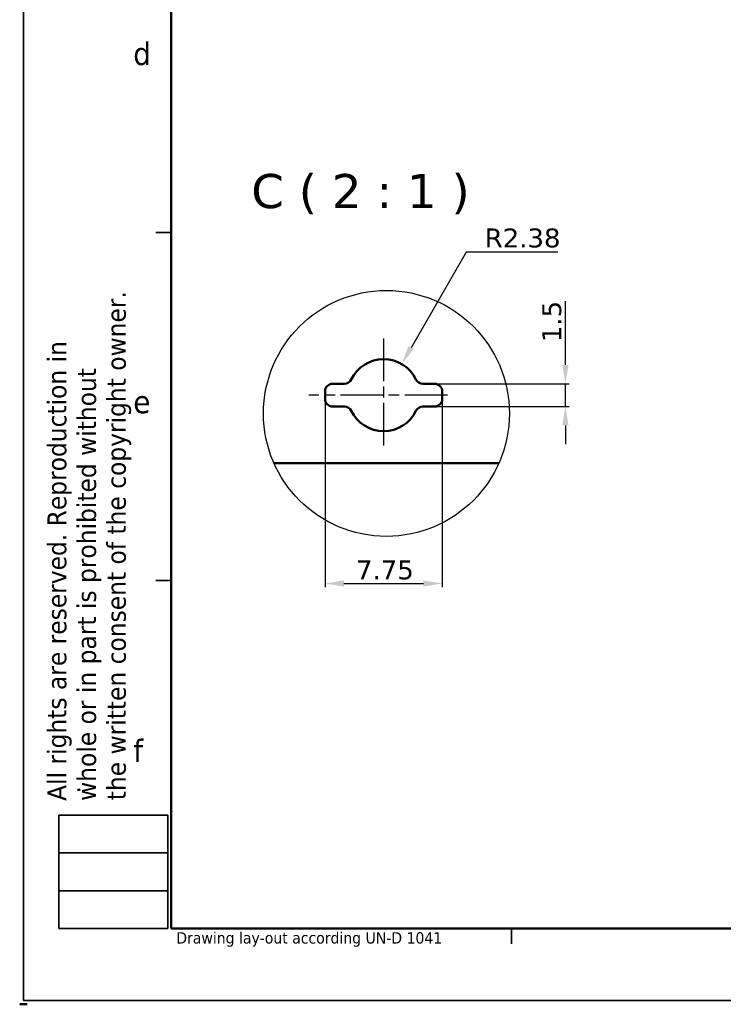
# Model space of a CAD drawing. Header units: millimetres. Extents: x 0 to 420, y 0 to 296.
# Tile 1 of 14: x 0 to 93, y 0 to 130. Entities that reach past the tile are written whole.
import ezdxf

# ---------------------------------------------------------------- set-up
doc = ezdxf.new("R2010")
doc.units = ezdxf.units.MM
doc.linetypes.add('CHAIN', pattern=[0.3543, 0.2362, -0.0295, 0.0591, -0.0295])
doc.linetypes.add('LONG_DASH_DOTTED', pattern=[0.3001, 0.2362, -0.0295, 0.0049, -0.0295])
doc.layers.get('0').update_dxf_attribs({"lineweight": 25})
for name, color, linetype, lineweight in [('Center Mark(ISO)', 7, 'LONG_DASH_DOTTED', 25), ('Detail Circle Lines(ISO)', 7, 'Continuous', 25), ('Dimensions(ISO)', 7, 'Continuous', 25), ('Sketch Geometry(ISO)', 7, 'Continuous', 50), ('Symbols(ISO)', 7, 'Continuous', 25), ('TO_BE_PRINTED', 7, 'Continuous', 25), ('Visible Edges(ISO)', 7, 'Continuous', 50)]:
    doc.layers.add(name, color=color, linetype=linetype, lineweight=lineweight)
doc.styles.add('LG.Philips.Title', font='verdana.ttf', dxfattribs={"width": 0.9})
doc.styles.add('Philips-dimensions', font='verdana.ttf')
doc.styles.add('Philips-tekstBigText', font='verdana.ttf')
doc.dimstyles.new('Philips-Oss', dxfattribs={"dimtxt": 2.5, "dimasz": 2.5, "dimexe": 0.5, "dimexo": 0, "dimgap": 0.5, "dimtad": 1, "dimtoh": 1, "dimrnd": 1e-08, "dimdsep": 46, "dimtxsty": 'Philips-dimensions', "dimcen": 0.09, "dimdle": 10, "dimclrd": 7, "dimclre": 7, "dimclrt": 7, "dimazin": 2, "dimtfac": 1, "dimtmove": 0, "dimatfit": 3, "dimfxl": 1, "dimtolj": 1, "dimlwd": 25, "dimlwe": 25, "dimarcsym": 0})

# ---------------------------------------------------------------- blocks, each defined once
blk = doc.blocks.new('2dTransSymbol1')
at = {"layer": 'Detail Circle Lines(ISO)'}
blk.add_circle((48.47, 78.08), 16.25, dxfattribs=at)
blk = doc.blocks.new('Borders A3')
at = {"layer": 'Sketch Geometry(ISO)', "color": 7, "linetype": 'Continuous', "lineweight": 35}
for p, q in [((0.5, 296.5), (0.5, 0.5)), ((18, 102), (20, 102)), ((18, 56), (20, 56)), ((5.16, 10), (5.16, 25)), ((5.16, 25), (19.59, 25)), ((19.59, 25), (19.59, 10)), ((19.59, 20), (5.16, 20)), ((5.16, 15), (19.59, 15)), ((19.59, 10), (5.16, 10)), ((65, 10), (65, 8)), ((0.5, 0.5), (419.5, 0.5))]:
    blk.add_line(p, q, dxfattribs=at)
at = {"layer": 'Sketch Geometry(ISO)', "color": 1, "linetype": 'Continuous', "lineweight": 50, "true_color": 0xff0000}
for p, q in [((20, 287), (20, 10)), ((20, 10), (410, 10))]:
    blk.add_line(p, q, dxfattribs=at)
at = {"layer": 'Sketch Geometry(ISO)'}
blk.add_line((0, 0), (1, 0), dxfattribs=at)
blk.add_line((0, 0), (1, 0), dxfattribs=at)
blk.add_line((0, 0), (1, 0), dxfattribs=at)
blk.add_line((0, 0), (1, 0), dxfattribs=at)
blk.add_line((0, 0), (1, 0), dxfattribs=at)
blk.add_line((0, 0), (1, 0), dxfattribs=at)
blk.add_line((0, 0), (1, 0), dxfattribs=at)
for centre, radius, start, end in [((7.99, 27.14), 1.23, 89.6242, 107.095), ((6.62, 26.95), 0.105, 2.3916, 5.9125)]:
    blk.add_arc(centre, radius, start, end, dxfattribs=at)
at = {"layer": 'TO_BE_PRINTED', "color": 7, "linetype": 'Continuous', "lineweight": 25}
blk.add_line((0, 0), (1, 0), dxfattribs=at)
blk.add_line((0, 0), (1, 0), dxfattribs=at)
at = {"layer": 'Symbols(ISO)', "color": 3, "true_color": 0x00ff00, "attachment_point": 7, "style": 'LG.Philips.Title'}
for s, insert, char_height in [('\\fVerdana|b0|i0;\\H3.0000;d', (15, 124.06), 3), ('\\fVerdana|b0|i0;\\H3.0000;e', (15, 78.05), 3), ('\\fVerdana|b0|i0;\\H3.0000;f', (15, 32), 3), ('\\fVerdana|b0|i0;\\H1.5000;Drawing lay-out according UN-D 1041', (20.69, 7.6), 1.5)]:
    blk.add_mtext(s, dxfattribs=dict(at, insert=insert, char_height=char_height))
at = {"layer": 'Symbols(ISO)', "color": 3, "true_color": 0x00ff00, "char_height": 2.5, "attachment_point": 7, "rotation": 90, "style": 'LG.Philips.Title'}
for s, insert in [('\\fVerdana|b0|i0;\\H2.5000;the written consent of the copyright owner.', (14.73, 26.97)), ('\\fVerdana|b0|i0;\\H2.5000;whole or in part is prohibited without', (10.8, 26.88)), ('\\fVerdana|b0|i0;\\H2.5000;All rights are reserved. Reproduction in', (6.87, 26.88))]:
    blk.add_mtext(s, dxfattribs=dict(at, insert=insert))
blk = doc.blocks.new('*D28')
at = {"layer": 'Defpoints', "color": 0, "linetype": 'Continuous', "transparency": 16777216}
for p in [(54.85, 82), (72.13, 82), (54.85, 79)]:
    blk.add_point(p, dxfattribs=at)
at = {"layer": 'Dimensions(ISO)', "color": 7, "linetype": 'Continuous', "lineweight": 25, "transparency": 16777216}
for p, q in [((72.13, 84.5), (72.13, 92.91)), ((54.85, 82), (72.63, 82)), ((72.13, 79), (72.13, 82)), ((54.85, 79), (72.63, 79)), ((72.13, 76.5), (72.13, 74))]:
    blk.add_line(p, q, dxfattribs=at)
at = {"layer": 'Dimensions(ISO)', "color": 7, "linetype": 'Continuous', "transparency": 16777216}
for points in [[(71.71, 84.5), (72.54, 84.5), (72.13, 82)], [(71.71, 76.5), (72.54, 76.5), (72.13, 79)]]:
    blk.add_solid(points, dxfattribs=at)
at = {"layer": 'Dimensions(ISO)', "color": 7, "linetype": 'Continuous', "lineweight": 25, "transparency": 16777216, "insert": (69.07, 87.5), "char_height": 2.5, "attachment_point": 1, "rotation": 90, "style": 'Philips-dimensions'}
blk.add_mtext('\\A1;1.5', dxfattribs=at)
blk = doc.blocks.new('*D29')
at = {"layer": 'Defpoints', "color": 0, "linetype": 'Continuous', "transparency": 16777216}
for p in [(50.48, 84.61), (48.1, 80.5)]:
    blk.add_point(p, dxfattribs=at)
at = {"layer": 'Dimensions(ISO)', "color": 7, "linetype": 'Continuous', "lineweight": 25, "transparency": 16777216}
for p, q in [((59.02, 99.41), (51.73, 86.77)), ((71.12, 99.41), (59.02, 99.41))]:
    blk.add_line(p, q, dxfattribs=at)
at = {"layer": 'Dimensions(ISO)', "color": 7, "linetype": 'Continuous', "transparency": 16777216}
blk.add_solid([(51.37, 86.98), (52.09, 86.57), (50.48, 84.61)], dxfattribs=at)
at = {"layer": 'Dimensions(ISO)', "color": 7, "linetype": 'Continuous', "lineweight": 25, "transparency": 16777216, "insert": (61.46, 102.52), "char_height": 2.5, "attachment_point": 1, "style": 'Philips-dimensions'}
blk.add_mtext('\\A1;R2.38', dxfattribs=at)
blk = doc.blocks.new('*D33')
at = {"layer": 'Defpoints', "color": 0, "linetype": 'Continuous', "transparency": 16777216}
for p in [(40.35, 80), (55.85, 80), (55.85, 55.61)]:
    blk.add_point(p, dxfattribs=at)
at = {"layer": 'Dimensions(ISO)', "color": 7, "linetype": 'Continuous', "lineweight": 25, "transparency": 16777216}
for p, q in [((40.35, 80), (40.35, 55.11)), ((55.85, 80), (55.85, 55.11)), ((42.85, 55.61), (53.35, 55.61))]:
    blk.add_line(p, q, dxfattribs=at)
at = {"layer": 'Dimensions(ISO)', "color": 7, "linetype": 'Continuous', "transparency": 16777216}
for points in [[(42.85, 56.02), (42.85, 55.19), (40.35, 55.61)], [(53.35, 56.02), (53.35, 55.19), (55.85, 55.61)]]:
    blk.add_solid(points, dxfattribs=at)
at = {"layer": 'Dimensions(ISO)', "color": 7, "linetype": 'Continuous', "lineweight": 25, "transparency": 16777216, "insert": (44.45, 58.66), "char_height": 2.5, "attachment_point": 1, "style": 'Philips-dimensions'}
blk.add_mtext('\\A1;7.75', dxfattribs=at)

msp = doc.modelspace()

# ---------------------------------------------------------------- linework, layer by layer
at = {"layer": 'Center Mark(ISO)', "linetype": 'CHAIN', "ltscale": 23.990969}
for p, q in [((48.101, 87.994), (48.101, 73.245)), ((56.55, 80.495), (38.22, 80.495))]:
    msp.add_line(p, q, dxfattribs=at)
at = {"layer": 'Visible Edges(ISO)'}
for p, q in [((41.351, 81.995), (42.923, 81.995)), ((53.279, 81.995), (54.851, 81.995)), ((40.351, 79.995), (40.351, 80.995)), ((55.851, 80.995), (55.851, 79.995)), ((42.923, 78.995), (41.351, 78.995)), ((54.851, 78.995), (53.279, 78.995)), ((63.323, 71.495), (33.618, 71.495))]:
    msp.add_line(p, q, dxfattribs=at)
for centre, radius, start, end in [((48.101, 80.495), 4.75, 25.77146, 154.22854), ((41.351, 80.995), 1, 90, 180), ((42.923, 82.995), 1, 270, 334.22854), ((53.279, 82.995), 1, 205.77146, 270), ((54.851, 80.995), 1, 0, 90), ((41.351, 79.995), 1, 180, 270), ((54.851, 79.995), 1, 270, 0), ((42.923, 77.995), 1, 25.77146, 90), ((48.101, 80.495), 4.75, 205.77146, 334.22854), ((53.279, 77.995), 1, 90, 154.22854)]:
    msp.add_arc(centre, radius, start, end, dxfattribs=at)

# ---------------------------------------------------------------- block references
for name in ['Borders A3', '2dTransSymbol1']:
    msp.add_blockref(name, (0, 0))

# ---------------------------------------------------------------- texts
at = {"layer": 'Symbols(ISO)', "color": 7, "insert": (30.609, 104.406), "char_height": 4.5, "attachment_point": 7, "style": 'Philips-tekstBigText'}
msp.add_mtext('C ( 2 : 1 )', dxfattribs=at)

# ---------------------------------------------------------------- dimensions: what is measured, and where the dimension line sits
at = {"layer": 'Dimensions(ISO)', "color": 7, "linetype": 'Continuous', "lineweight": 25}
dim = msp.add_radius_dim(center=(48.101, 80.495), mpoint=(50.476, 84.609), dimstyle='Philips-Oss', override={"dimgap": 0.5, "dimtih": 1, "dimdec": 2, "dimlfac": 0.5, "dimcen": 0, "dimtol": 0, "dimlim": 0, "dimtp": 0, "dimtm": 0, "dimtdec": 2, "dimtofl": 0}, dxfattribs=at)
dim.commit()
dim.dimension.update_dxf_attribs({"geometry": '*D29', "text_midpoint": (66.288, 99.408), "dimtype": 164})
dim = msp.add_linear_dim(base=(72.126, 81.995), p1=(54.851, 78.995), p2=(54.851, 81.995), angle=90, dimstyle='Philips-Oss', override={"dimgap": 0.5, "dimtoh": 0, "dimdec": 2, "dimlfac": 0.5, "dimtol": 0, "dimlim": 0, "dimtp": 0, "dimtm": 0, "dimtdec": 2, "dimtofl": 1, "dimatfit": 1}, dxfattribs=at)
dim.commit()
dim.dimension.update_dxf_attribs({"geometry": '*D28', "text_midpoint": (72.126, 89.952), "dimtype": 160})
dim = msp.add_linear_dim(base=(55.851, 55.607), p1=(40.351, 79.995), p2=(55.851, 79.995), dimstyle='Philips-Oss', override={"dimgap": 0.5, "dimtoh": 0, "dimdec": 2, "dimlfac": 0.5, "dimtol": 0, "dimlim": 0, "dimtp": 0, "dimtm": 0, "dimtdec": 2, "dimtofl": 0, "dimatfit": 1}, dxfattribs=at)
dim.commit()
dim.dimension.update_dxf_attribs({"geometry": '*D33', "text_midpoint": (48.101, 55.607), "dimtype": 160})

doc.saveas('drawing.dxf')
